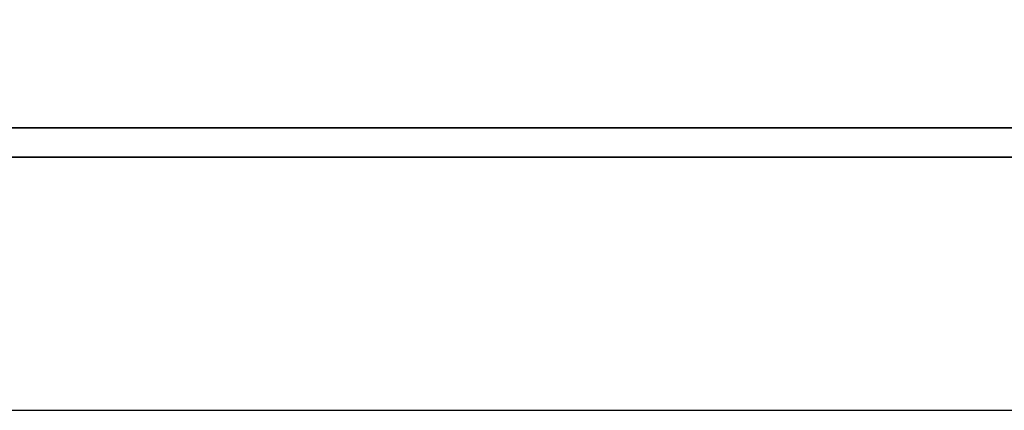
# Model space of a CAD drawing. Header units: millimetres. Extents: x 744 to 1024, y 232 to 311.
# Tile 26 of 41: x 951.913 to 952.861, y 251.215 to 251.591. Entities that reach past the tile are written whole.
import ezdxf

# ---------------------------------------------------------------- set-up
doc = ezdxf.new("R2010")
doc.units = ezdxf.units.MM
doc.header["$LTSCALE"] = 0.15
for name, color, linetype in [('DIM', 4, 'CONTINUOUS'), ('layer 1', 7, 'CONTINUOUS'), ('OUT', 3, 'CONTINUOUS')]:
    doc.layers.add(name, color=color, linetype=linetype)

# ---------------------------------------------------------------- blocks, each defined once
blk = doc.blocks.new('TBI MOTION logo(完整正式版)')
at = {"layer": 'layer 1', "color": 22, "lineweight": 35}
blk.add_open_spline([(75.90875, -9.47875), (75.90875, -9.47875), (75.90875, -12.28625), (75.90875, -12.28625), (75.90875, -12.28625), (75.90875, -12.28625), (75.90875, -12.47875), (75.90875, -12.47875), (75.90875, -12.47875), (75.90875, -12.47875), (75.71625, -12.47875), (75.71625, -12.47875), (75.71625, -12.47875), (75.71625, -12.47875), (-88.32875, -12.47875), (-88.32875, -12.47875), (-88.32875, -12.47875), (-88.32875, -12.47875), (-88.32875, -13.29375), (-88.32875, -13.29375), (-88.32875, -13.29375), (-88.32875, -13.29375), (82.89125, -13.29375), (82.89125, -13.29375), (82.89125, -13.29375), (82.89125, -13.29375), (75.90875, -9.47875), (75.90875, -9.47875)], degree=3, knots=[0, 0, 0, 0, 0.14285714, 0.14285714, 0.14285714, 0.14285715, 0.28571429, 0.28571429, 0.28571429, 0.2857143, 0.42857143, 0.42857143, 0.42857143, 0.42857144, 0.57142857, 0.57142857, 0.57142857, 0.57142858, 0.71428571, 0.71428571, 0.71428571, 0.71428572, 0.85714286, 0.85714286, 0.85714286, 0.85714287, 1, 1, 1, 1], dxfattribs=at)

msp = doc.modelspace()

# ---------------------------------------------------------------- linework, layer by layer
at = {"layer": 'OUT', "color": 0}
msp.add_line((946.05084, 251.215), (956.59673, 251.215), dxfattribs=at)

# ---------------------------------------------------------------- block references
at = {"layer": 'DIM', "color": 0, "xscale": 0.0347003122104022, "yscale": 0.0347003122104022, "zscale": 0.0347003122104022}
msp.add_blockref('TBI MOTION logo(完整正式版)', (951.68372, 251.91984), dxfattribs=at)

doc.saveas('drawing.dxf')
